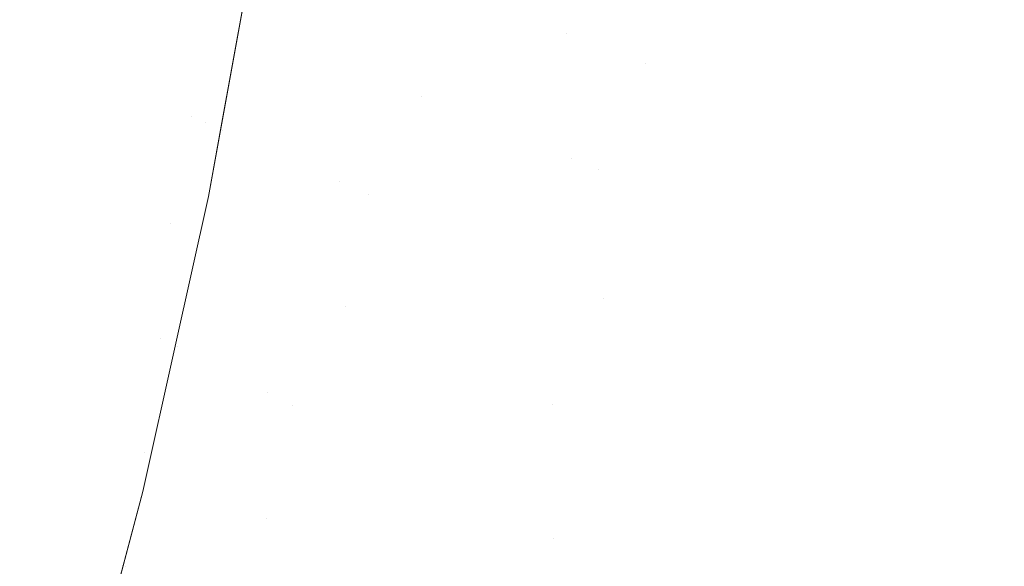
# Model space of a CAD drawing. Header units: centimetres. Extents: x -17.1 to 18.2, y 4.2 to 6.
# Tile 245 of 256: x 6.346 to 6.3812, y 4.6286 to 4.6482. Entities that reach past the tile are written whole.
import ezdxf

# ---------------------------------------------------------------- set-up
doc = ezdxf.new("R2010")
doc.units = ezdxf.units.CM
doc.header["$LTSCALE"] = 2.54
doc.layers.add('Lucido design-1', color=7, linetype='Continuous')

# ---------------------------------------------------------------- blocks, each defined once
blk = doc.blocks.new('Gruppo-3-1')
at = {"color": 7, "linetype": 'Continuous', "lineweight": 9}
blk.add_3dface([(-17.020308, 5.900212, -2276.22217), (-17.020308, 4.300212, -2276.22217), (18.147234, 4.300212, -2276.22217), (18.147234, 5.900212, -2276.22217)], dxfattribs=at)
for points, invisible_edges in [([(18.147234, 5.900212, -2277.02217), (6.24222, 4.401209, -2277.02217), (6.247738, 4.402007, -2277.02217)], 9), ([(6.24222, 4.401209, -2277.02217), (18.147234, 5.900212, -2277.02217), (18.147234, 4.300212, -2277.02217)], 9), ([(18.147234, 5.900212, -2277.02217), (6.247738, 4.402007, -2277.02217), (6.250767, 4.402575, -2277.02217)], 9), ([(6.250767, 4.402575, -2277.02217), (6.253268, 4.403044, -2277.02217), (18.147234, 5.900212, -2277.02217)], 10), ([(18.147234, 5.900212, -2277.02217), (6.253268, 4.403044, -2277.02217), (6.258817, 4.404324, -2277.02217)], 9), ([(18.147234, 5.900212, -2277.02217), (6.258817, 4.404324, -2277.02217), (6.26439, 4.405856, -2277.02217)], 9), ([(18.147234, 5.900212, -2277.02217), (6.26439, 4.405856, -2277.02217), (6.269994, 4.407647, -2277.02217)], 9), ([(18.147234, 5.900212, -2277.02217), (6.269994, 4.407647, -2277.02217), (6.275634, 4.409711, -2277.02217)], 9), ([(18.147234, 5.900212, -2277.02217), (6.275634, 4.409711, -2277.02217), (6.281313, 4.412058, -2277.02217)], 9), ([(18.147234, 5.900212, -2277.02217), (6.281313, 4.412058, -2277.02217), (6.287038, 4.414703, -2277.02217)], 9), ([(18.147234, 5.900212, -2277.02217), (6.287038, 4.414703, -2277.02217), (6.292811, 4.417664, -2277.02217)], 9), ([(18.147234, 5.900212, -2277.02217), (6.292811, 4.417664, -2277.02217), (6.298004, 4.420601, -2277.02217), (6.298635, 4.420958, -2277.02217)], 9), ([(18.147234, 5.900212, -2277.02217), (6.298635, 4.420958, -2277.02217), (6.304513, 4.424607, -2277.02217)], 9), ([(18.147234, 5.900212, -2277.02217), (6.304513, 4.424607, -2277.02217), (6.310445, 4.428633, -2277.02217)], 9), ([(18.147234, 5.900212, -2277.02217), (6.310445, 4.428633, -2277.02217), (6.316431, 4.433061, -2277.02217)], 9), ([(18.147234, 5.900212, -2277.02217), (6.316431, 4.433061, -2277.02217), (6.319508, 4.435537, -2277.02217), (6.322469, 4.437919, -2277.02217)], 9), ([(18.147234, 5.900212, -2277.02217), (6.322469, 4.437919, -2277.02217), (6.328555, 4.443236, -2277.02217)], 9), ([(18.147234, 5.900212, -2277.02217), (6.328555, 4.443236, -2277.02217), (6.334685, 4.449043, -2277.02217)], 9), ([(18.147234, 5.900212, -2277.02217), (6.334685, 4.449043, -2277.02217), (6.340848, 4.455373, -2277.02217)], 9), ([(18.147234, 5.900212, -2277.02217), (6.340848, 4.455373, -2277.02217), (6.347034, 4.462262, -2277.02217)], 9), ([(18.147234, 5.900212, -2277.02217), (6.347034, 4.462262, -2277.02217), (6.353228, 4.469745, -2277.02217)], 9), ([(18.147234, 5.900212, -2277.02217), (6.353228, 4.469745, -2277.02217), (6.356636, 4.474215, -2277.02217)], 9), ([(6.356636, 4.474215, -2277.02217), (6.359413, 4.477858, -2277.02217), (18.147234, 5.900212, -2277.02217)], 10), ([(18.147234, 5.900212, -2277.02217), (6.359413, 4.477858, -2277.02217), (6.365564, 4.486638, -2277.02217)], 9), ([(6.365564, 4.486638, -2277.02217), (6.369371, 4.492466, -2277.02217), (18.147234, 5.900212, -2277.02217)], 10), ([(18.147234, 5.900212, -2277.02217), (6.369371, 4.492466, -2277.02217), (6.371905, 4.496635, -2277.02217)], 9), ([(6.371905, 4.496635, -2277.02217), (6.375446, 4.502463, -2277.02217), (18.147234, 5.900212, -2277.02217)], 10), ([(18.147234, 5.900212, -2277.02217), (6.375446, 4.502463, -2277.02217), (6.381366, 4.513153, -2277.02217)], 9), ([(6.36806, 4.6511, -2276.98217), (6.369646, 4.654863, -2276.984163), (6.368393, 4.646608, -2276.984163)], 11), ([(6.369646, 4.654863, -2276.984163), (6.370686, 4.654534, -2276.986141), (6.369424, 4.64622, -2276.986141), (6.368393, 4.646608, -2276.984163)], 15), ([(6.3705, 4.645815, -2276.988101), (6.369424, 4.64622, -2276.986141), (6.370686, 4.654534, -2276.986141), (6.371771, 4.654192, -2276.988101)], 15), ([(6.371771, 4.654192, -2276.988101), (6.372902, 4.653834, -2276.990039), (6.371621, 4.645393, -2276.990039), (6.3705, 4.645815, -2276.988101)], 15), ([(6.372788, 4.644954, -2276.991952), (6.371621, 4.645393, -2276.990039), (6.372902, 4.653834, -2276.990039), (6.374079, 4.653463, -2276.991952)], 15), ([(6.374079, 4.653463, -2276.991952), (6.375302, 4.653076, -2276.993838), (6.374, 4.644497, -2276.993838), (6.372788, 4.644954, -2276.991952)], 15), ([(6.375258, 4.644023, -2276.995693), (6.374, 4.644497, -2276.993838), (6.375302, 4.653076, -2276.993838), (6.376571, 4.652676, -2276.995693)], 15), ([(6.353156, 4.644219, -2276.72217), (6.354711, 4.652773, -2276.72217), (6.354538, 4.651822, -2276.92217), (6.352722, 4.641832, -2276.92217)], 10), ([(6.354491, 4.651843, -2276.717712), (6.354711, 4.652773, -2276.72217), (6.353156, 4.644219, -2276.72217)], 9), ([(6.376571, 4.652676, -2276.995693), (6.377887, 4.65226, -2276.997512), (6.376562, 4.643533, -2276.997512), (6.375258, 4.644023, -2276.995693)], 15), ([(6.352212, 4.648724, -2276.699319), (6.353482, 4.652223, -2276.703974), (6.352131, 4.644679, -2276.703974)], 11), ([(6.352604, 4.644471, -2276.7086), (6.352131, 4.644679, -2276.703974), (6.353482, 4.652223, -2276.703974), (6.35396, 4.652043, -2276.7086)], 15), ([(6.35396, 4.652043, -2276.7086), (6.354295, 4.651917, -2276.713185), (6.352935, 4.644325, -2276.713185), (6.352604, 4.644471, -2276.7086)], 15), ([(6.366211, 4.65174, -2276.978149), (6.365567, 4.647673, -2276.978149), (6.363898, 4.648301, -2276.974099), (6.364535, 4.652319, -2276.974099)], 15), ([(6.376562, 4.643533, -2276.997512), (6.377887, 4.65226, -2276.997512), (6.379248, 4.651831, -2276.999294), (6.377911, 4.643025, -2276.999294)], 15), ([(6.353224, 4.644198, -2276.925344), (6.352722, 4.641832, -2276.92217), (6.354538, 4.651822, -2276.92217)], 9), ([(6.353129, 4.64424, -2276.717712), (6.352935, 4.644325, -2276.713185), (6.354295, 4.651917, -2276.713185), (6.354491, 4.651843, -2276.717712)], 15), ([(6.353156, 4.644219, -2276.72217), (6.353129, 4.64424, -2276.717712), (6.354491, 4.651843, -2276.717712)], 11), ([(6.354538, 4.651822, -2276.92217), (6.354587, 4.651807, -2276.925344), (6.353224, 4.644198, -2276.925344)], 11), ([(6.354587, 4.651807, -2276.925344), (6.354688, 4.651769, -2276.928615), (6.353325, 4.644154, -2276.928615), (6.353224, 4.644198, -2276.925344)], 15), ([(6.353499, 4.644077, -2276.931982), (6.353325, 4.644154, -2276.928615), (6.354688, 4.651769, -2276.928615), (6.354865, 4.651702, -2276.931982)], 15), ([(6.354865, 4.651702, -2276.931982), (6.355123, 4.651605, -2276.935444), (6.353755, 4.643964, -2276.935444), (6.353499, 4.644077, -2276.931982)], 15), ([(6.36806, 4.6511, -2276.98217), (6.367407, 4.64698, -2276.98217), (6.365567, 4.647673, -2276.978149), (6.366211, 4.65174, -2276.978149)], 15), ([(6.377911, 4.643025, -2276.999294), (6.379248, 4.651831, -2276.999294), (6.380654, 4.651387, -2277.001035), (6.379305, 4.6425, -2277.001035)], 15), ([(6.346761, 4.650949, -2276.676241), (6.34609, 4.64734, -2276.676241), (6.344536, 4.648024, -2276.671794), (6.345198, 4.651586, -2276.671794)], 15), ([(6.354099, 4.643813, -2276.938998), (6.353755, 4.643964, -2276.935444), (6.355123, 4.651605, -2276.935444), (6.355471, 4.651474, -2276.938998)], 15), ([(6.355471, 4.651474, -2276.938998), (6.355916, 4.651307, -2276.942641), (6.354539, 4.643619, -2276.942641), (6.354099, 4.643813, -2276.938998)], 15), ([(6.355082, 4.64338, -2276.946366), (6.354539, 4.643619, -2276.942641), (6.355916, 4.651307, -2276.942641), (6.356464, 4.6511, -2276.946366)], 15), ([(6.379305, 4.6425, -2277.001035), (6.380654, 4.651387, -2277.001035), (6.382105, 4.650928, -2277.00273), (6.380744, 4.641958, -2277.00273)], 15), ([(6.348167, 4.650375, -2276.680769), (6.347488, 4.646724, -2276.680769), (6.34609, 4.64734, -2276.676241), (6.346761, 4.650949, -2276.676241)], 15), ([(6.356464, 4.6511, -2276.946366), (6.357125, 4.650851, -2276.95017), (6.355736, 4.643092, -2276.95017), (6.355082, 4.64338, -2276.946366)], 15), ([(6.368393, 4.646608, -2276.984163), (6.367407, 4.64698, -2276.98217), (6.36806, 4.6511, -2276.98217)], 11), ([(6.380744, 4.641958, -2277.00273), (6.382105, 4.650928, -2277.00273), (6.3836, 4.650456, -2277.004376), (6.382226, 4.6414, -2277.004376)], 15), ([(6.356509, 4.642752, -2276.954044), (6.355736, 4.643092, -2276.95017), (6.357125, 4.650851, -2276.95017), (6.357906, 4.650557, -2276.954044)], 15), ([(6.349415, 4.649866, -2276.68536), (6.348728, 4.646178, -2276.68536), (6.347488, 4.646724, -2276.680769), (6.348167, 4.650375, -2276.680769)], 15), ([(6.357906, 4.650557, -2276.954044), (6.358816, 4.650214, -2276.957979), (6.357409, 4.642355, -2276.957979), (6.356509, 4.642752, -2276.954044)], 15), ([(6.350504, 4.649421, -2276.689995), (6.349812, 4.645701, -2276.689995), (6.348728, 4.646178, -2276.68536), (6.349415, 4.649866, -2276.68536)], 15), ([(6.358444, 4.641899, -2276.961965), (6.357409, 4.642355, -2276.957979), (6.358816, 4.650214, -2276.957979), (6.359862, 4.649821, -2276.961965)], 15), ([(6.360369, 4.645396, -2276.96599), (6.358444, 4.641899, -2276.961965), (6.359862, 4.649821, -2276.961965)], 11), ([(6.359862, 4.649821, -2276.961965), (6.361053, 4.649372, -2276.96599), (6.360369, 4.645396, -2276.96599)], 11), ([(6.351436, 4.649041, -2276.694654), (6.350738, 4.645293, -2276.694654), (6.349812, 4.645701, -2276.689995), (6.350504, 4.649421, -2276.689995)], 15), ([(6.360369, 4.645396, -2276.96599), (6.361053, 4.649372, -2276.96599), (6.362396, 4.648867, -2276.97004), (6.361705, 4.644851, -2276.97004)], 15), ([(6.352212, 4.648724, -2276.699319), (6.35151, 4.644953, -2276.699319), (6.350738, 4.645293, -2276.694654), (6.351436, 4.649041, -2276.694654)], 15), ([(6.361705, 4.644851, -2276.97004), (6.362396, 4.648867, -2276.97004), (6.363898, 4.648301, -2276.974099), (6.3632, 4.644241, -2276.974099)], 15), ([(6.352131, 4.644679, -2276.703974), (6.35151, 4.644953, -2276.699319), (6.352212, 4.648724, -2276.699319)], 11), ([(6.3632, 4.644241, -2276.974099), (6.363898, 4.648301, -2276.974099), (6.365567, 4.647673, -2276.978149), (6.36486, 4.643563, -2276.978149)], 15), ([(6.343815, 4.64443, -2276.671794), (6.344536, 4.648024, -2276.671794), (6.34609, 4.64734, -2276.676241), (6.34536, 4.643698, -2276.676241)], 15), ([(6.365753, 4.643199, -2276.980164), (6.36486, 4.643563, -2276.978149), (6.365567, 4.647673, -2276.978149)], 11), ([(6.365567, 4.647673, -2276.978149), (6.367407, 4.64698, -2276.98217), (6.365753, 4.643199, -2276.980164)], 11), ([(6.34536, 4.643698, -2276.676241), (6.34609, 4.64734, -2276.676241), (6.347488, 4.646724, -2276.680769), (6.346749, 4.64304, -2276.680769)], 15), ([(6.346749, 4.64304, -2276.680769), (6.347488, 4.646724, -2276.680769), (6.348728, 4.646178, -2276.68536), (6.347982, 4.642456, -2276.68536)], 15), ([(6.367407, 4.64698, -2276.98217), (6.366691, 4.642816, -2276.98217), (6.365753, 4.643199, -2276.980164)], 11), ([(6.366691, 4.642816, -2276.98217), (6.367407, 4.64698, -2276.98217), (6.368393, 4.646608, -2276.984163)], 11), ([(6.366691, 4.642816, -2276.98217), (6.368393, 4.646608, -2276.984163), (6.366884, 4.638182, -2276.984163)], 11), ([(6.368393, 4.646608, -2276.984163), (6.369424, 4.64622, -2276.986141), (6.367904, 4.637733, -2276.986141), (6.366884, 4.638182, -2276.984163)], 15), ([(6.347982, 4.642456, -2276.68536), (6.348728, 4.646178, -2276.68536), (6.349812, 4.645701, -2276.689995), (6.349059, 4.641946, -2276.689995)], 15), ([(6.368968, 4.637264, -2276.988101), (6.367904, 4.637733, -2276.986141), (6.369424, 4.64622, -2276.986141), (6.3705, 4.645815, -2276.988101)], 15), ([(6.349059, 4.641946, -2276.689995), (6.349812, 4.645701, -2276.689995), (6.350738, 4.645293, -2276.694654), (6.34998, 4.64151, -2276.694654)], 15), ([(6.3705, 4.645815, -2276.988101), (6.371621, 4.645393, -2276.990039), (6.370078, 4.636776, -2276.990039), (6.368968, 4.637264, -2276.988101)], 15), ([(6.34998, 4.64151, -2276.694654), (6.350738, 4.645293, -2276.694654), (6.35151, 4.644953, -2276.699319), (6.350747, 4.641147, -2276.699319)], 15), ([(6.360369, 4.645396, -2276.96599), (6.359622, 4.641381, -2276.96599), (6.358444, 4.641899, -2276.961965)], 11), ([(6.361705, 4.644851, -2276.97004), (6.360951, 4.640795, -2276.97004), (6.359622, 4.641381, -2276.96599), (6.360369, 4.645396, -2276.96599)], 15), ([(6.371232, 4.636268, -2276.991952), (6.370078, 4.636776, -2276.990039), (6.371621, 4.645393, -2276.990039), (6.372788, 4.644954, -2276.991952)], 15), ([(6.350747, 4.641147, -2276.699319), (6.35151, 4.644953, -2276.699319), (6.352131, 4.644679, -2276.703974), (6.351364, 4.640854, -2276.703974)], 15), ([(6.372788, 4.644954, -2276.991952), (6.374, 4.644497, -2276.993838), (6.372432, 4.635739, -2276.993838), (6.371232, 4.636268, -2276.991952)], 15), ([(6.351364, 4.640854, -2276.703974), (6.352131, 4.644679, -2276.703974), (6.352604, 4.644471, -2276.7086)], 11), ([(6.3632, 4.644241, -2276.974099), (6.362437, 4.640141, -2276.974099), (6.360951, 4.640795, -2276.97004), (6.361705, 4.644851, -2276.97004)], 15), ([(6.351364, 4.640854, -2276.703974), (6.352604, 4.644471, -2276.7086), (6.351002, 4.636759, -2276.7086)], 11), ([(6.352604, 4.644471, -2276.7086), (6.352935, 4.644325, -2276.713185), (6.351328, 4.636593, -2276.713185), (6.351002, 4.636759, -2276.7086)], 15), ([(6.35152, 4.636496, -2276.717712), (6.351328, 4.636593, -2276.713185), (6.352935, 4.644325, -2276.713185), (6.353129, 4.64424, -2276.717712)], 15), ([(6.35152, 4.636496, -2276.717712), (6.353129, 4.64424, -2276.717712), (6.352722, 4.641832, -2276.72217)], 11), ([(6.353129, 4.64424, -2276.717712), (6.353156, 4.644219, -2276.72217), (6.352722, 4.641832, -2276.72217)], 9), ([(6.36486, 4.643563, -2276.978149), (6.364088, 4.639414, -2276.978149), (6.362437, 4.640141, -2276.974099), (6.3632, 4.644241, -2276.974099)], 15), ([(6.373676, 4.635191, -2276.995693), (6.372432, 4.635739, -2276.993838), (6.374, 4.644497, -2276.993838), (6.375258, 4.644023, -2276.995693)], 15), ([(6.353224, 4.644198, -2276.925344), (6.353325, 4.644154, -2276.928615), (6.351713, 4.636398, -2276.928615), (6.351614, 4.636448, -2276.925344)], 15), ([(6.352722, 4.641832, -2276.92217), (6.353224, 4.644198, -2276.925344), (6.351614, 4.636448, -2276.925344)], 11), ([(6.351885, 4.636311, -2276.931982), (6.351713, 4.636398, -2276.928615), (6.353325, 4.644154, -2276.928615), (6.353499, 4.644077, -2276.931982)], 15), ([(6.353499, 4.644077, -2276.931982), (6.353755, 4.643964, -2276.935444), (6.352138, 4.636182, -2276.935444), (6.351885, 4.636311, -2276.931982)], 15), ([(6.352477, 4.63601, -2276.938998), (6.352138, 4.636182, -2276.935444), (6.353755, 4.643964, -2276.935444), (6.354099, 4.643813, -2276.938998)], 15), ([(6.352722, 4.641832, -2276.92217), (6.352722, 4.641832, -2276.72217), (6.353156, 4.644219, -2276.72217)], 9), ([(6.375258, 4.644023, -2276.995693), (6.376562, 4.643533, -2276.997512), (6.374966, 4.634623, -2276.997512), (6.373676, 4.635191, -2276.995693)], 15), ([(6.346749, 4.64304, -2276.680769), (6.34595, 4.639324, -2276.680769), (6.344569, 4.640025, -2276.676241), (6.34536, 4.643698, -2276.676241)], 15), ([(6.354099, 4.643813, -2276.938998), (6.354539, 4.643619, -2276.942641), (6.352911, 4.635789, -2276.942641), (6.352477, 4.63601, -2276.938998)], 15), ([(6.353447, 4.635517, -2276.946366), (6.352911, 4.635789, -2276.942641), (6.354539, 4.643619, -2276.942641), (6.355082, 4.64338, -2276.946366)], 15), ([(6.364976, 4.639022, -2276.980164), (6.364088, 4.639414, -2276.978149), (6.36486, 4.643563, -2276.978149), (6.365753, 4.643199, -2276.980164)], 15), ([(6.377911, 4.643025, -2276.999294), (6.376301, 4.634035, -2276.999294), (6.374966, 4.634623, -2276.997512), (6.376562, 4.643533, -2276.997512)], 15), ([(6.355082, 4.64338, -2276.946366), (6.355736, 4.643092, -2276.95017), (6.354093, 4.635189, -2276.95017), (6.353447, 4.635517, -2276.946366)], 15), ([(6.365753, 4.643199, -2276.980164), (6.366691, 4.642816, -2276.98217), (6.365908, 4.638612, -2276.98217), (6.364976, 4.639022, -2276.980164)], 15), ([(6.347982, 4.642456, -2276.68536), (6.347175, 4.638702, -2276.68536), (6.34595, 4.639324, -2276.680769), (6.346749, 4.64304, -2276.680769)], 15), ([(6.354856, 4.634802, -2276.954044), (6.354093, 4.635189, -2276.95017), (6.355736, 4.643092, -2276.95017), (6.356509, 4.642752, -2276.954044)], 15), ([(6.366884, 4.638182, -2276.984163), (6.365908, 4.638612, -2276.98217), (6.366691, 4.642816, -2276.98217)], 11), ([(6.379305, 4.6425, -2277.001035), (6.37768, 4.633428, -2277.001035), (6.376301, 4.634035, -2276.999294), (6.377911, 4.643025, -2276.999294)], 15), ([(6.356509, 4.642752, -2276.954044), (6.357409, 4.642355, -2276.957979), (6.355745, 4.634351, -2276.957979), (6.354856, 4.634802, -2276.954044)], 15), ([(6.380744, 4.641958, -2277.00273), (6.379104, 4.632801, -2277.00273), (6.37768, 4.633428, -2277.001035), (6.379305, 4.6425, -2277.001035)], 15), ([(6.349059, 4.641946, -2276.689995), (6.348244, 4.638159, -2276.689995), (6.347175, 4.638702, -2276.68536), (6.347982, 4.642456, -2276.68536)], 15), ([(6.357639, 4.637883, -2276.961965), (6.355745, 4.634351, -2276.957979), (6.357409, 4.642355, -2276.957979)], 11), ([(6.357409, 4.642355, -2276.957979), (6.358444, 4.641899, -2276.961965), (6.357639, 4.637883, -2276.961965)], 11), ([(6.34998, 4.64151, -2276.694654), (6.349159, 4.637695, -2276.694654), (6.348244, 4.638159, -2276.689995), (6.349059, 4.641946, -2276.689995)], 15), ([(6.352722, 4.641832, -2276.72217), (6.351531, 4.636476, -2276.72217), (6.35152, 4.636496, -2276.717712)], 10), ([(6.351614, 4.636448, -2276.925344), (6.351531, 4.636476, -2276.92217), (6.352722, 4.641832, -2276.92217)], 9), ([(6.351531, 4.636476, -2276.72217), (6.352722, 4.641832, -2276.72217), (6.352722, 4.641832, -2276.92217), (6.351531, 4.636476, -2276.92217)], 10), ([(6.357639, 4.637883, -2276.961965), (6.358444, 4.641899, -2276.961965), (6.359622, 4.641381, -2276.96599), (6.35881, 4.637328, -2276.96599)], 15), ([(6.382226, 4.6414, -2277.004376), (6.38057, 4.632155, -2277.004376), (6.379104, 4.632801, -2277.00273), (6.380744, 4.641958, -2277.00273)], 15), ([(6.350747, 4.641147, -2276.699319), (6.349921, 4.637308, -2276.699319), (6.349159, 4.637695, -2276.694654), (6.34998, 4.64151, -2276.694654)], 15), ([(6.383751, 4.640826, -2277.005971), (6.382079, 4.63149, -2277.005971), (6.38057, 4.632155, -2277.004376), (6.382226, 4.6414, -2277.004376)], 15), ([(6.351364, 4.640854, -2276.703974), (6.350534, 4.636997, -2276.703974), (6.349921, 4.637308, -2276.699319), (6.350747, 4.641147, -2276.699319)], 15), ([(6.35881, 4.637328, -2276.96599), (6.359622, 4.641381, -2276.96599), (6.360951, 4.640795, -2276.97004), (6.36013, 4.636703, -2276.97004)], 15), ([(6.351002, 4.636759, -2276.7086), (6.350534, 4.636997, -2276.703974), (6.351364, 4.640854, -2276.703974)], 11), ([(6.36013, 4.636703, -2276.97004), (6.360951, 4.640795, -2276.97004), (6.362437, 4.640141, -2276.974099), (6.361608, 4.636003, -2276.974099)], 15), ([(6.361608, 4.636003, -2276.974099), (6.362437, 4.640141, -2276.974099), (6.364088, 4.639414, -2276.978149), (6.363248, 4.635226, -2276.978149)], 15), ([(6.345087, 4.635579, -2276.680769), (6.34595, 4.639324, -2276.680769), (6.347175, 4.638702, -2276.68536), (6.346303, 4.634919, -2276.68536)], 15), ([(6.364132, 4.634808, -2276.980164), (6.363248, 4.635226, -2276.978149), (6.364088, 4.639414, -2276.978149), (6.364976, 4.639022, -2276.980164)], 15), ([(6.364976, 4.639022, -2276.980164), (6.365908, 4.638612, -2276.98217), (6.365058, 4.634369, -2276.98217), (6.364132, 4.634808, -2276.980164)], 15), ([(6.346303, 4.634919, -2276.68536), (6.347175, 4.638702, -2276.68536), (6.348244, 4.638159, -2276.689995), (6.347365, 4.634342, -2276.689995)], 15), ([(6.365058, 4.634369, -2276.98217), (6.365908, 4.638612, -2276.98217), (6.366884, 4.638182, -2276.984163)], 11), ([(6.347365, 4.634342, -2276.689995), (6.348244, 4.638159, -2276.689995), (6.349159, 4.637695, -2276.694654), (6.348273, 4.633849, -2276.694654)], 15), ([(6.357639, 4.637883, -2276.961965), (6.356767, 4.633832, -2276.961965), (6.355745, 4.634351, -2276.957979)], 11), ([(6.35881, 4.637328, -2276.96599), (6.35793, 4.633241, -2276.96599), (6.356767, 4.633832, -2276.961965), (6.357639, 4.637883, -2276.961965)], 15), ([(6.365058, 4.634369, -2276.98217), (6.366884, 4.638182, -2276.984163), (6.3651, 4.629601, -2276.984163)], 11), ([(6.366884, 4.638182, -2276.984163), (6.367904, 4.637733, -2276.986141), (6.366107, 4.629089, -2276.986141), (6.3651, 4.629601, -2276.984163)], 15), ([(6.348273, 4.633849, -2276.694654), (6.349159, 4.637695, -2276.694654), (6.349921, 4.637308, -2276.699319), (6.34903, 4.633438, -2276.699319)], 15), ([(6.367158, 4.628556, -2276.988101), (6.366107, 4.629089, -2276.986141), (6.367904, 4.637733, -2276.986141), (6.368968, 4.637264, -2276.988101)], 15), ([(6.34903, 4.633438, -2276.699319), (6.349921, 4.637308, -2276.699319), (6.350534, 4.636997, -2276.703974), (6.349638, 4.633108, -2276.703974)], 15), ([(6.36013, 4.636703, -2276.97004), (6.359242, 4.632575, -2276.97004), (6.35793, 4.633241, -2276.96599), (6.35881, 4.637328, -2276.96599)], 15), ([(6.368968, 4.637264, -2276.988101), (6.370078, 4.636776, -2276.990039), (6.368253, 4.628, -2276.990039), (6.367158, 4.628556, -2276.988101)], 15), ([(6.349638, 4.633108, -2276.703974), (6.350534, 4.636997, -2276.703974), (6.351002, 4.636759, -2276.7086), (6.350102, 4.632856, -2276.7086)], 15), ([(6.350373, 4.631274, -2276.72217), (6.349646, 4.62863, -2276.717712), (6.35152, 4.636496, -2276.717712)], 11), ([(6.350427, 4.63268, -2276.713185), (6.35152, 4.636496, -2276.717712), (6.349646, 4.62863, -2276.717712)], 11), ([(6.350102, 4.632856, -2276.7086), (6.351002, 4.636759, -2276.7086), (6.351328, 4.636593, -2276.713185), (6.350427, 4.63268, -2276.713185)], 15), ([(6.35152, 4.636496, -2276.717712), (6.351531, 4.636476, -2276.72217), (6.350373, 4.631274, -2276.72217)], 9), ([(6.350373, 4.631274, -2276.92217), (6.351531, 4.636476, -2276.92217), (6.351614, 4.636448, -2276.925344)], 10), ([(6.351531, 4.636476, -2276.92217), (6.350373, 4.631274, -2276.92217), (6.350373, 4.631274, -2276.72217), (6.351531, 4.636476, -2276.72217)], 10), ([(6.350427, 4.63268, -2276.713185), (6.351328, 4.636593, -2276.713185), (6.35152, 4.636496, -2276.717712)], 11), ([(6.361608, 4.636003, -2276.974099), (6.36071, 4.63183, -2276.974099), (6.359242, 4.632575, -2276.97004), (6.36013, 4.636703, -2276.97004)], 15), ([(6.369393, 4.627421, -2276.991952), (6.368253, 4.628, -2276.990039), (6.370078, 4.636776, -2276.990039), (6.371232, 4.636268, -2276.991952)], 15), ([(6.351614, 4.636448, -2276.925344), (6.349738, 4.628576, -2276.925344), (6.350373, 4.631274, -2276.92217)], 11), ([(6.351614, 4.636448, -2276.925344), (6.351713, 4.636398, -2276.928615), (6.349836, 4.62852, -2276.928615), (6.349738, 4.628576, -2276.925344)], 15), ([(6.350005, 4.628421, -2276.931982), (6.349836, 4.62852, -2276.928615), (6.351713, 4.636398, -2276.928615), (6.351885, 4.636311, -2276.931982)], 15), ([(6.351885, 4.636311, -2276.931982), (6.352138, 4.636182, -2276.935444), (6.350254, 4.628277, -2276.935444), (6.350005, 4.628421, -2276.931982)], 15), ([(6.350589, 4.628083, -2276.938998), (6.350254, 4.628277, -2276.935444), (6.352138, 4.636182, -2276.935444), (6.352477, 4.63601, -2276.938998)], 15), ([(6.371232, 4.636268, -2276.991952), (6.372432, 4.635739, -2276.993838), (6.370578, 4.626819, -2276.993838), (6.369393, 4.627421, -2276.991952)], 15), ([(6.352477, 4.63601, -2276.938998), (6.352911, 4.635789, -2276.942641), (6.351017, 4.627836, -2276.942641), (6.350589, 4.628083, -2276.938998)], 15), ([(6.351545, 4.62753, -2276.946366), (6.351017, 4.627836, -2276.942641), (6.352911, 4.635789, -2276.942641), (6.353447, 4.635517, -2276.946366)], 15), ([(6.363248, 4.635226, -2276.978149), (6.362339, 4.631002, -2276.978149), (6.36071, 4.63183, -2276.974099), (6.361608, 4.636003, -2276.974099)], 15), ([(6.346303, 4.634919, -2276.68536), (6.345365, 4.631108, -2276.68536), (6.344159, 4.631807, -2276.680769), (6.345087, 4.635579, -2276.680769)], 15), ([(6.353447, 4.635517, -2276.946366), (6.354093, 4.635189, -2276.95017), (6.352181, 4.627162, -2276.95017), (6.351545, 4.62753, -2276.946366)], 15), ([(6.371807, 4.626195, -2276.995693), (6.370578, 4.626819, -2276.993838), (6.372432, 4.635739, -2276.993838), (6.373676, 4.635191, -2276.995693)], 15), ([(6.352932, 4.626726, -2276.954044), (6.352181, 4.627162, -2276.95017), (6.354093, 4.635189, -2276.95017), (6.354856, 4.634802, -2276.954044)], 15), ([(6.363217, 4.630557, -2276.980164), (6.362339, 4.631002, -2276.978149), (6.363248, 4.635226, -2276.978149), (6.364132, 4.634808, -2276.980164)], 15), ([(6.373676, 4.635191, -2276.995693), (6.374966, 4.634623, -2276.997512), (6.37308, 4.625549, -2276.997512), (6.371807, 4.626195, -2276.995693)], 15), ([(6.347365, 4.634342, -2276.689995), (6.346419, 4.630498, -2276.689995), (6.345365, 4.631108, -2276.68536), (6.346303, 4.634919, -2276.68536)], 15), ([(6.354812, 4.6303, -2276.957979), (6.352932, 4.626726, -2276.954044), (6.354856, 4.634802, -2276.954044)], 11), ([(6.354856, 4.634802, -2276.954044), (6.355745, 4.634351, -2276.957979), (6.354812, 4.6303, -2276.957979)], 11), ([(6.364132, 4.634808, -2276.980164), (6.365058, 4.634369, -2276.98217), (6.364137, 4.63009, -2276.98217), (6.363217, 4.630557, -2276.980164)], 15), ([(6.348273, 4.633849, -2276.694654), (6.34732, 4.629976, -2276.694654), (6.346419, 4.630498, -2276.689995), (6.347365, 4.634342, -2276.689995)], 15), ([(6.354812, 4.6303, -2276.957979), (6.355745, 4.634351, -2276.957979), (6.356767, 4.633832, -2276.961965), (6.355826, 4.629749, -2276.961965)], 15), ([(6.3651, 4.629601, -2276.984163), (6.364137, 4.63009, -2276.98217), (6.365058, 4.634369, -2276.98217)], 11), ([(6.374398, 4.62488, -2276.999294), (6.37308, 4.625549, -2276.997512), (6.374966, 4.634623, -2276.997512), (6.376301, 4.634035, -2276.999294)], 15), ([(6.376301, 4.634035, -2276.999294), (6.37768, 4.633428, -2277.001035), (6.37576, 4.624188, -2277.001035), (6.374398, 4.62488, -2276.999294)], 15), ([(6.34903, 4.633438, -2276.699319), (6.348071, 4.629541, -2276.699319), (6.34732, 4.629976, -2276.694654), (6.348273, 4.633849, -2276.694654)], 15), ([(6.355826, 4.629749, -2276.961965), (6.356767, 4.633832, -2276.961965), (6.35793, 4.633241, -2276.96599), (6.356981, 4.629122, -2276.96599)], 15), ([(6.349638, 4.633108, -2276.703974), (6.348675, 4.629192, -2276.703974), (6.348071, 4.629541, -2276.699319), (6.34903, 4.633438, -2276.699319)], 15), ([(6.377165, 4.623475, -2277.00273), (6.37576, 4.624188, -2277.001035), (6.37768, 4.633428, -2277.001035), (6.379104, 4.632801, -2277.00273)], 15), ([(6.350102, 4.632856, -2276.7086), (6.349135, 4.628925, -2276.7086), (6.348675, 4.629192, -2276.703974), (6.349638, 4.633108, -2276.703974)], 15), ([(6.356981, 4.629122, -2276.96599), (6.35793, 4.633241, -2276.96599), (6.359242, 4.632575, -2276.97004), (6.358283, 4.628415, -2276.97004)], 15), ([(6.350427, 4.63268, -2276.713185), (6.349457, 4.628739, -2276.713185), (6.349135, 4.628925, -2276.7086), (6.350102, 4.632856, -2276.7086)], 15), ([(6.349646, 4.62863, -2276.717712), (6.349457, 4.628739, -2276.713185), (6.350427, 4.63268, -2276.713185)], 11), ([(6.379104, 4.632801, -2277.00273), (6.38057, 4.632155, -2277.004376), (6.378613, 4.622739, -2277.004376), (6.377165, 4.623475, -2277.00273)], 15), ([(6.358283, 4.628415, -2276.97004), (6.359242, 4.632575, -2276.97004), (6.36071, 4.63183, -2276.974099), (6.359741, 4.627624, -2276.974099)], 15), ([(6.378613, 4.622739, -2277.004376), (6.38057, 4.632155, -2277.004376), (6.382079, 4.63149, -2277.005971), (6.380103, 4.621983, -2277.005971)], 15), ([(6.359741, 4.627624, -2276.974099), (6.36071, 4.63183, -2276.974099), (6.362339, 4.631002, -2276.978149), (6.361359, 4.626745, -2276.978149)], 15), ([(6.347701, 4.621146, -2276.92217), (6.350373, 4.631274, -2276.92217), (6.349738, 4.628576, -2276.925344)], 10), ([(6.350373, 4.631274, -2276.92217), (6.347701, 4.621146, -2276.92217), (6.34862, 4.624631, -2276.72217), (6.349669, 4.628604, -2276.72217)], 10), ([(6.350373, 4.631274, -2276.72217), (6.349669, 4.628604, -2276.72217), (6.349646, 4.62863, -2276.717712)], 10), ([(6.349669, 4.628604, -2276.72217), (6.350373, 4.631274, -2276.72217), (6.350373, 4.631274, -2276.92217)], 10), ([(6.380103, 4.621983, -2277.005971), (6.382079, 4.63149, -2277.005971), (6.38363, 4.630807, -2277.007509), (6.381634, 4.621205, -2277.007509)], 15), ([(6.34436, 4.627273, -2276.68536), (6.345365, 4.631108, -2276.68536), (6.346419, 4.630498, -2276.689995), (6.345405, 4.626629, -2276.689995)], 15), ([(6.36223, 4.626272, -2276.980164), (6.361359, 4.626745, -2276.978149), (6.362339, 4.631002, -2276.978149), (6.363217, 4.630557, -2276.980164)], 15), ([(6.345405, 4.626629, -2276.689995), (6.346419, 4.630498, -2276.689995), (6.34732, 4.629976, -2276.694654), (6.346298, 4.626078, -2276.694654)], 15), ([(6.363217, 4.630557, -2276.980164), (6.364137, 4.63009, -2276.98217), (6.363143, 4.625776, -2276.98217), (6.36223, 4.626272, -2276.980164)], 15), ([(6.354812, 4.6303, -2276.957979), (6.353808, 4.626219, -2276.957979), (6.352932, 4.626726, -2276.954044)], 11), ([(6.355826, 4.629749, -2276.961965), (6.354814, 4.625636, -2276.961965), (6.353808, 4.626219, -2276.957979), (6.354812, 4.6303, -2276.957979)], 15), ([(6.346298, 4.626078, -2276.694654), (6.34732, 4.629976, -2276.694654), (6.348071, 4.629541, -2276.699319), (6.347043, 4.625619, -2276.699319)], 15), ([(6.363143, 4.625776, -2276.98217), (6.364137, 4.63009, -2276.98217), (6.3651, 4.629601, -2276.984163)], 11), ([(6.347043, 4.625619, -2276.699319), (6.348071, 4.629541, -2276.699319), (6.348675, 4.629192, -2276.703974), (6.347641, 4.62525, -2276.703974)], 15), ([(6.356981, 4.629122, -2276.96599), (6.35596, 4.624973, -2276.96599), (6.354814, 4.625636, -2276.961965), (6.355826, 4.629749, -2276.961965)], 15), ([(6.363143, 4.625776, -2276.98217), (6.3651, 4.629601, -2276.984163), (6.363023, 4.620883, -2276.984163)], 11), ([(6.3651, 4.629601, -2276.984163), (6.366107, 4.629089, -2276.986141), (6.364015, 4.620308, -2276.986141), (6.363023, 4.620883, -2276.984163)], 15), ([(6.347641, 4.62525, -2276.703974), (6.348675, 4.629192, -2276.703974), (6.349135, 4.628925, -2276.7086), (6.348098, 4.624969, -2276.7086)], 15), ([(6.358283, 4.628415, -2276.97004), (6.357253, 4.624224, -2276.97004), (6.35596, 4.624973, -2276.96599), (6.356981, 4.629122, -2276.96599)], 15), ([(6.36505, 4.619709, -2276.988101), (6.364015, 4.620308, -2276.986141), (6.366107, 4.629089, -2276.986141), (6.367158, 4.628556, -2276.988101)], 15), ([(6.348098, 4.624969, -2276.7086), (6.349135, 4.628925, -2276.7086), (6.349457, 4.628739, -2276.713185), (6.348417, 4.624772, -2276.713185)], 15), ([(6.348417, 4.624772, -2276.713185), (6.349457, 4.628739, -2276.713185), (6.349646, 4.62863, -2276.717712), (6.348604, 4.624657, -2276.717712)], 15), ([(6.348604, 4.624657, -2276.717712), (6.349646, 4.62863, -2276.717712), (6.349669, 4.628604, -2276.72217), (6.34862, 4.624631, -2276.72217)], 11)]:
    blk.add_3dface(points, dxfattribs=dict(at, invisible_edges=invisible_edges))
blk = doc.blocks.new('Gruppo-4-1')
at = {"color": 7}
blk.add_blockref('Gruppo-3-1', (0, 0), dxfattribs=at)

msp = doc.modelspace()

# ---------------------------------------------------------------- block references
at = {"layer": 'Lucido design-1', "color": 7}
msp.add_blockref('Gruppo-4-1', (0, 0), dxfattribs=at)

doc.saveas('drawing.dxf')
